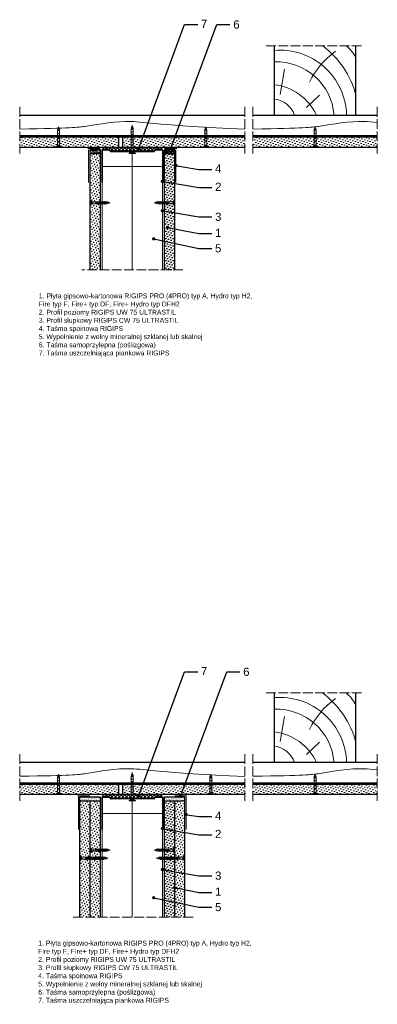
# Model space of a CAD drawing. Header units: millimetres. Extents: x 43 to 2622, y 692 to 1898.
# Tile 2 of 3: x 1178 to 1617, y 692 to 1898. Entities that reach past the tile are written whole.
import ezdxf
from ezdxf import colors
from ezdxf.entities.mleader import LeaderData, LeaderLine
from ezdxf.math import Vec2, Vec3

# ---------------------------------------------------------------- set-up
doc = ezdxf.new("R2010")
doc.units = ezdxf.units.MM
doc.linetypes.add('ACAD_ISO02W100', pattern=[15, 12, -3])
for name, color, linetype, lineweight in [('_ISOVER WELNA', 7, 'BATTING', 9), ('_RIGIPS AKCESORIA', 7, 'Continuous', 18), ('_RIGIPS G-K', 7, 'Continuous', 25), ('_RIGIPS PROFIL', 7, 'Continuous', 18), ('KRESKOWANIE', 7, 'Continuous', 9), ('OPISY', 7, 'Continuous', 9), ('PRZERYWANA', 7, 'ACAD_ISO02W100', 9)]:
    doc.layers.add(name, color=color, linetype=linetype, lineweight=lineweight)
doc.styles.get("Standard").update_dxf_attribs({"font": 'arial.ttf'})
doc.linetypes.add('BATTING', pattern='A,0.00254,-2.54,[134,ltypeshp.shx,S=2.54,R=0,X=-2.54,Y=0],-5.08,[134,ltypeshp.shx,S=2.54,R=180,X=2.54,Y=0],-2.54', length=10.16254)
pattern_1 = [(225, (972.6176, -2e-13), (1.122532, -3.367596), [0, -3.175])]
pattern_2 = [(225, (972.6176, -792.838), (1.122532, -3.367596), [0, -3.175])]
pattern_3 = [(225, (-1285.0107, -59.986), (1.122532, -3.367596), [0, -3.175])]
pattern_4 = [(225, (-1288.0107, -59.986), (1.122532, -3.367596), [0, -3.175])]

# ---------------------------------------------------------------- blocks, each defined once
blk = doc.blocks.new('drew kres')
at = {"layer": 'KRESKOWANIE'}
for p, q in [((2017.1, 418.9), (2001.3, 403.8)), ((2049.6, 403), (2044.3, 372.2))]:
    blk.add_line(p, q, dxfattribs=at)
for centre, radius, start, end in [((2049.6, 430.4), 81.6, 181.4719, 274.904), ((2053.9, 433.9), 70.7, 184.4672, 272.1435), ((2064, 455.7), 65, 204.8961, 263.4825), ((2059.8, 437.9), 29.4, 198.9536, 263.6559), ((2063.5, 432), 110.5, 194.5935, 233.3849), ((1921.6, 433), 102.3, 306.0245, 333.8719), ((1998.3, 380.1), 47.2, 207.8359, 231.0916)]:
    blk.add_arc(centre, radius, start, end, dxfattribs=at)
blk = doc.blocks.new('TD 25')
at = {"layer": '_RIGIPS AKCESORIA'}
for p, q in [((18.4, 90.9), (18.4, 98.9)), ((18.4, 98.9), (18.8, 98.9)), ((18.8, 98.9), (18.8, 96.5)), ((28.5, 96.2), (28.8, 96.7)), ((28.8, 96.7), (29.9, 93.7)), ((31.6, 96.2), (31.9, 96.7)), ((31.9, 96.7), (33, 93.7)), ((34.8, 96.2), (35.1, 96.7)), ((35.1, 96.7), (36.3, 93.7)), ((38.1, 96.2), (38.4, 96.7)), ((38.4, 96.7), (39.5, 93.7)), ((18.8, 96.5), (18.4, 96.5)), ((18.4, 95.2), (20.1, 95.2)), ((18.4, 94.5), (20.1, 94.5)), ((18.8, 93.3), (18.4, 93.3)), ((18.4, 90.9), (18.8, 90.9)), ((18.8, 90.9), (18.8, 93.3)), ((20.1, 95.2), (20.1, 95.9)), ((20.1, 94.5), (20.1, 93.9)), ((21.4, 96.2), (28.5, 96.2)), ((25.9, 93.7), (21.9, 93.7)), ((25.5, 96.2), (25.5, 94.9)), ((26.4, 93.7), (25.5, 96.2)), ((25.5, 94.9), (26, 93.2)), ((26, 93.2), (26.4, 93.7)), ((29.4, 93.7), (26.4, 93.7)), ((29.6, 93.2), (28.5, 96.2)), ((29, 96.2), (31.6, 96.2)), ((29.9, 93.7), (29.6, 93.2)), ((32.5, 93.7), (29.9, 93.7)), ((32.7, 93.2), (31.6, 96.2)), ((32.1, 96.2), (34.8, 96.2)), ((33, 93.7), (32.7, 93.2)), ((35.7, 93.7), (33, 93.7)), ((35.9, 93.2), (34.8, 96.2)), ((35.3, 96.2), (38.1, 96.2)), ((36.3, 93.7), (35.9, 93.2)), ((39, 93.7), (36.3, 93.7)), ((39.2, 93.2), (38.1, 96.2)), ((38.6, 96.2), (39.1, 96.2)), ((39.1, 96.2), (40.7, 95.7)), ((39.5, 93.7), (39.2, 93.2)), ((39.5, 93.7), (40.2, 93.8)), ((40.2, 93.5), (40.1, 95)), ((40.1, 95), (40.5, 94.1)), ((40.5, 94.1), (40.2, 93.5)), ((41.1, 94.1), (40.5, 94.1)), ((40.7, 95.7), (40.9, 96.1)), ((41.1, 94.1), (40.7, 95.7)), ((40.9, 96.1), (41.4, 94.4)), ((41.1, 95.6), (43.4, 94.9)), ((41.4, 94.4), (41.1, 94.1)), ((43.4, 94.9), (41.4, 94.4))]:
    blk.add_line(p, q, dxfattribs=at)
for centre, major_axis, ratio, start_param, end_param in [((21.5, 99.4), (0.17, 3.2), 0.826134, 1.773653, 3.180586), ((18.3, 92.6), (0, 3.93), 0.848176, -0.720942, -0.151112), ((21.7, 90.1), (0.28, 3.57), 0.832181, 0.035984, 1.430787), ((15.7, 107.6), (0, 14.8), 0.848176, 3.399396, 3.475072), ((19, 96.3), (0, 2.81), 0.848176, 3.475072, 3.862535), ((20, 94.9), (0, 0.895), 0.848176, -1.552777, -0.720942), ((20, 94.9), (0, 0.895), 0.848176, 3.862535, 4.730408)]:
    blk.add_ellipse(centre, major_axis=major_axis, ratio=ratio, start_param=start_param, end_param=end_param, dxfattribs=at)
blk = doc.blocks.new('UW 75 ULTRASTIL')
h = blk.add_hatch()
h.set_pattern_fill('ANSI31', color=256, scale=0.5, style=0)
h.paths.add_polyline_path([(-11.9, 0.6), (-11.6, 1.2, -0.286951), (-10.7, 1.8), (10.2, 1.8), (41.3, 1.8, -0.286951), (42.2, 1.2), (42.5, 0.6, 0.286951), (43.4, 0), (52, 0, 0.414214), (52.8, 0.8), (52.8, 40), (52.2, 40), (52.2, 0.8, -0.414214), (52, 0.5), (43.8, 0.5, -0.286951), (42.9, 1.1), (42.5, 1.8, 0.286951), (41.6, 2.3), (-11, 2.3, 0.286951), (-11.9, 1.8), (-12.3, 1.1, -0.286951), (-13.2, 0.5), (-21.4, 0.5, -0.414214), (-21.6, 0.8), (-21.6, 40), (-22.2, 40), (-22.2, 0.8, 0.414214), (-21.4, 0), (-12.8, 0, 0.286951)])
for p, q in [((-22.2, 0.8), (-22.2, 40)), ((-22.2, 40), (-21.6, 40)), ((-21.6, 0.8), (-21.6, 40)), ((52.2, 0.8), (52.2, 40)), ((52.8, 40), (52.2, 40)), ((52.8, 0.8), (52.8, 40)), ((-21.4, 0.5), (-13.2, 0.5)), ((-21.4, 0), (-12.8, 0)), ((-12.3, 1.1), (-11.9, 1.8)), ((-11.9, 0.6), (-11.6, 1.2)), ((-11, 2.3), (41.6, 2.3)), ((-10.7, 1.8), (41.3, 1.8)), ((42.5, 0.6), (42.2, 1.2)), ((42.9, 1.1), (42.5, 1.8)), ((43.4, 0), (52, 0)), ((43.8, 0.5), (52, 0.5))]:
    blk.add_line(p, q)
for centre, radius, start, end in [((-21.4, 0.8), 0.8, 180, 270), ((-21.4, 0.8), 0.25, 180, 270), ((-13.2, 1.6), 1, 270, 334.0435), ((-12.8, 1), 1, 270, 334.0435), ((-11, 1.3), 1, 90, 154.0435), ((-10.7, 0.8), 1, 90, 154.0435), ((41.3, 0.8), 1, 25.9565, 90), ((41.6, 1.3), 1, 25.9565, 90), ((43.4, 1), 1, 205.9565, 270), ((43.8, 1.6), 1, 205.9565, 270), ((52, 0.8), 0.8, 270, 0), ((52, 0.8), 0.25, 270, 0)]:
    blk.add_arc(centre, radius, start, end)
blk = doc.blocks.new('TN 25')
at = {"layer": '_RIGIPS AKCESORIA'}
for p, q in [((0, -0.8), (0, 7.2)), ((0, 7.2), (0.5, 7.2)), ((0.5, 4.8), (0, 4.8)), ((0, 3.5), (1.8, 3.5)), ((0, 2.8), (1.8, 2.8)), ((0.5, 1.6), (0, 1.6)), ((0.5, 7.2), (0.5, 4.8)), ((0.5, -0.8), (0.5, 1.6)), ((1.8, 3.5), (1.8, 4.2)), ((1.8, 2.8), (1.8, 2.2)), ((3, 4.5), (8.5, 4.5)), ((7.5, 2), (3.5, 2)), ((7.1, 4.5), (7.1, 3.2)), ((8, 2), (7.1, 4.5)), ((7.1, 3.2), (7.6, 1.5)), ((7.6, 1.5), (8, 2)), ((9.4, 2), (8, 2)), ((8.5, 4.5), (8.8, 5)), ((9.6, 1.5), (8.5, 4.5)), ((8.8, 5), (9.9, 2)), ((9, 4.5), (10.1, 4.5)), ((9.9, 2), (9.6, 1.5)), ((11, 2), (9.9, 2)), ((10.1, 4.5), (10.4, 5)), ((11.2, 1.5), (10.1, 4.5)), ((10.4, 5), (11.6, 2)), ((10.6, 4.5), (11.7, 4.5)), ((11.6, 2), (11.2, 1.5)), ((12.6, 2), (11.6, 2)), ((11.7, 4.5), (12, 5)), ((12.8, 1.5), (11.7, 4.5)), ((12, 5), (13.1, 2)), ((12.2, 4.5), (13.2, 4.5)), ((13.1, 2), (12.8, 1.5)), ((14.1, 2), (13.1, 2)), ((13.2, 4.5), (13.5, 5)), ((14.3, 1.5), (13.2, 4.5)), ((13.5, 5), (14.7, 2)), ((13.7, 4.5), (14.8, 4.5)), ((14.7, 2), (14.3, 1.5)), ((15.7, 2), (14.7, 2)), ((14.8, 4.5), (15.1, 5)), ((15.9, 1.5), (14.8, 4.5)), ((15.1, 5), (16.3, 2)), ((15.3, 4.5), (16.4, 4.5)), ((16.3, 2), (15.9, 1.5)), ((17.4, 2), (16.3, 2)), ((16.4, 4.5), (16.7, 5)), ((17.6, 1.5), (16.4, 4.5)), ((16.7, 5), (17.9, 2)), ((16.9, 4.5), (18, 4.5)), ((17.9, 2), (17.6, 1.5)), ((18.9, 2), (17.9, 2)), ((18, 4.5), (18.3, 5)), ((19.1, 1.5), (18, 4.5)), ((18.3, 5), (19.5, 2)), ((18.5, 4.5), (19.7, 4.5)), ((19.5, 2), (19.1, 1.5)), ((19.5, 2), (20.6, 2)), ((19.7, 4.5), (20, 5)), ((20.8, 1.5), (19.7, 4.5)), ((20, 5), (21.1, 2)), ((20.2, 4.5), (20.7, 4.5)), ((20.7, 4.5), (22.3, 4)), ((21.1, 2), (20.8, 1.5)), ((21.1, 2), (21.8, 2.1)), ((21.8, 1.8), (21.7, 3.3)), ((21.7, 3.3), (22.1, 2.4)), ((22.1, 2.4), (21.8, 1.8)), ((22.7, 2.4), (22.1, 2.4)), ((22.3, 4), (22.6, 4.4)), ((22.7, 2.4), (22.3, 4)), ((22.6, 4.4), (23, 2.7)), ((22.7, 3.8), (25, 3.2)), ((23, 2.7), (22.7, 2.4)), ((25, 3.2), (23, 2.7)), ((0, -0.8), (0.5, -0.8))]:
    blk.add_line(p, q, dxfattribs=at)
for centre, major_axis, ratio, start_param, end_param in [((3.1, 7.7), (0.17, 3.2), 0.826134, 1.773653, 3.180586), ((0, 0.9), (0, 3.93), 0.848176, -0.720942, -0.151112), ((3.4, -1.6), (0.28, 3.57), 0.832181, 0.035984, 1.430787), ((-2.7, 15.9), (0, 14.8), 0.848176, 3.399396, 3.475072), ((0.6, 4.6), (0, 2.81), 0.848176, 3.475072, 3.862535), ((1.7, 3.2), (0, 0.895), 0.848176, -1.552777, -0.720942), ((1.7, 3.2), (0, 0.895), 0.848176, 3.862535, 4.730408)]:
    blk.add_ellipse(centre, major_axis=major_axis, ratio=ratio, start_param=start_param, end_param=end_param, dxfattribs=at)
blk = doc.blocks.new('TN 35')
at = {"layer": '_RIGIPS AKCESORIA'}
for p, q in [((0, -0.8), (0, 7.2)), ((0, 7.2), (0.5, 7.2)), ((0.5, 4.8), (0, 4.8)), ((0, 3.5), (1.8, 3.5)), ((0, 2.8), (1.8, 2.8)), ((0.5, 1.6), (0, 1.6)), ((0.5, 7.2), (0.5, 4.8)), ((0.5, -0.8), (0.5, 1.6)), ((1.8, 3.5), (1.8, 4.2)), ((1.8, 2.8), (1.8, 2.2)), ((3, 4.5), (8.5, 4.5)), ((7.5, 2), (3.5, 2)), ((7.1, 4.5), (7.1, 3.2)), ((8, 2), (7.1, 4.5)), ((7.1, 3.2), (7.6, 1.5)), ((7.6, 1.5), (8, 2)), ((9.4, 2), (8, 2)), ((8.5, 4.5), (8.8, 5)), ((9.6, 1.5), (8.5, 4.5)), ((8.8, 5), (9.9, 2)), ((9, 4.5), (10.1, 4.5)), ((9.9, 2), (9.6, 1.5)), ((11, 2), (9.9, 2)), ((10.1, 4.5), (10.4, 5)), ((11.2, 1.5), (10.1, 4.5)), ((10.4, 5), (11.6, 2)), ((10.6, 4.5), (11.7, 4.5)), ((11.6, 2), (11.2, 1.5)), ((12.6, 2), (11.6, 2)), ((11.7, 4.5), (12, 5)), ((12.8, 1.5), (11.7, 4.5)), ((12, 5), (13.1, 2)), ((12.2, 4.5), (13.2, 4.5)), ((13.1, 2), (12.8, 1.5)), ((14.1, 2), (13.1, 2)), ((13.2, 4.5), (13.5, 5)), ((14.3, 1.5), (13.2, 4.5)), ((13.5, 5), (14.7, 2)), ((13.7, 4.5), (14.8, 4.5)), ((14.7, 2), (14.3, 1.5)), ((15.7, 2), (14.7, 2)), ((14.8, 4.5), (15.1, 5)), ((15.9, 1.5), (14.8, 4.5)), ((15.1, 5), (16.3, 2)), ((15.3, 4.5), (16.4, 4.5)), ((16.3, 2), (15.9, 1.5)), ((17.4, 2), (16.3, 2)), ((16.4, 4.5), (16.7, 5)), ((17.6, 1.5), (16.4, 4.5)), ((16.7, 5), (17.9, 2)), ((16.9, 4.5), (18, 4.5)), ((17.9, 2), (17.6, 1.5)), ((18.9, 2), (17.8, 2)), ((18, 4.5), (18.3, 5)), ((19.1, 1.5), (18, 4.5)), ((18.3, 5), (19.5, 2)), ((18.5, 4.5), (19.6, 4.5)), ((19.5, 2), (19.1, 1.5)), ((20.5, 2), (19.4, 2)), ((19.6, 4.5), (19.9, 5)), ((20.7, 1.5), (19.6, 4.5)), ((19.9, 5), (21, 2)), ((20.1, 4.5), (21.1, 4.5)), ((21, 2), (20.7, 1.5)), ((22.1, 2), (21, 2)), ((21.1, 4.5), (21.5, 5)), ((22.3, 1.5), (21.1, 4.5)), ((21.5, 5), (22.6, 2)), ((21.7, 4.5), (22.7, 4.5)), ((22.6, 2), (22.3, 1.5)), ((23.7, 2), (22.6, 2)), ((22.7, 4.5), (23, 5)), ((23.9, 1.5), (22.7, 4.5)), ((23, 5), (24.2, 2)), ((23.2, 4.5), (24.3, 4.5)), ((24.2, 2), (23.9, 1.5)), ((25.2, 2), (24.1, 2)), ((24.3, 4.5), (24.6, 5)), ((25.4, 1.5), (24.3, 4.5)), ((24.6, 5), (25.8, 2)), ((24.8, 4.5), (25.9, 4.5)), ((25.8, 2), (25.4, 1.5)), ((26.8, 2), (25.7, 2)), ((25.9, 4.5), (26.2, 5)), ((27, 1.5), (25.9, 4.5)), ((26.2, 5), (27.3, 2)), ((26.4, 4.5), (27.4, 4.5)), ((27.3, 2), (27, 1.5)), ((28.4, 2), (27.3, 2)), ((27.4, 4.5), (27.8, 5)), ((28.6, 1.5), (27.4, 4.5)), ((27.8, 5), (28.9, 2)), ((28, 4.5), (29.1, 4.5)), ((28.9, 2), (28.6, 1.5)), ((28.9, 2), (30.1, 2)), ((29.1, 4.5), (29.4, 5)), ((30.3, 1.5), (29.1, 4.5)), ((29.4, 5), (30.6, 2)), ((29.7, 4.5), (30.1, 4.5)), ((30.1, 4.5), (31.7, 4)), ((30.6, 2), (30.3, 1.5)), ((30.6, 2), (31.3, 2.1)), ((31.3, 1.8), (31.1, 3.3)), ((31.1, 3.3), (31.6, 2.4)), ((31.6, 2.4), (31.3, 1.8)), ((32.1, 2.4), (31.6, 2.4)), ((31.7, 4), (32, 4.4)), ((32.1, 2.4), (31.7, 4)), ((32, 4.4), (32.5, 2.7)), ((32.5, 2.7), (32.1, 2.4)), ((32.2, 3.8), (35, 3.2)), ((35, 3.2), (32.5, 2.7)), ((0, -0.8), (0.5, -0.8))]:
    blk.add_line(p, q, dxfattribs=at)
for centre, major_axis, ratio, start_param, end_param in [((3.1, 7.7), (0.17, 3.2), 0.826134, 1.773653, 3.180586), ((0, 0.9), (0, 3.93), 0.848176, -0.720942, -0.151112), ((3.4, -1.6), (0.28, 3.57), 0.832181, 0.035984, 1.430787), ((-2.7, 15.9), (0, 14.8), 0.848176, 3.399396, 3.475072), ((0.6, 4.6), (0, 2.81), 0.848176, 3.475072, 3.862535), ((1.7, 3.2), (0, 0.895), 0.848176, -1.552777, -0.720942), ((1.7, 3.2), (0, 0.895), 0.848176, 3.862535, 4.730408)]:
    blk.add_ellipse(centre, major_axis=major_axis, ratio=ratio, start_param=start_param, end_param=end_param, dxfattribs=at)
blk = doc.blocks.new('TD 35')
at = {"layer": '_RIGIPS AKCESORIA'}
for p, q in [((18.4, 79.9), (18.4, 87.9)), ((18.4, 87.9), (18.8, 87.9)), ((18.8, 85.6), (18.4, 85.6)), ((18.8, 87.9), (18.8, 85.6)), ((20.1, 84.3), (20.1, 85)), ((21.4, 85.2), (28.5, 85.2)), ((25.5, 85.2), (25.5, 84)), ((26.4, 82.8), (25.5, 85.2)), ((28.5, 85.2), (28.8, 85.8)), ((29.6, 82.3), (28.5, 85.2)), ((28.8, 85.8), (29.9, 82.8)), ((29, 85.2), (31.6, 85.2)), ((31.6, 85.2), (31.9, 85.8)), ((32.7, 82.3), (31.6, 85.2)), ((31.9, 85.8), (33, 82.8)), ((32.1, 85.2), (34.8, 85.2)), ((34.8, 85.2), (35.1, 85.8)), ((35.9, 82.3), (34.8, 85.2)), ((35.1, 85.8), (36.3, 82.8)), ((35.3, 85.2), (37.9, 85.2)), ((37.9, 85.2), (38.3, 85.8)), ((39.1, 82.3), (37.9, 85.2)), ((38.3, 85.8), (39.4, 82.8)), ((38.5, 85.2), (41.1, 85.2)), ((41.1, 85.2), (41.4, 85.8)), ((42.2, 82.3), (41.1, 85.2)), ((41.4, 85.8), (42.6, 82.8)), ((41.6, 85.2), (44.2, 85.2)), ((44.2, 85.2), (44.6, 85.8)), ((45.4, 82.3), (44.2, 85.2)), ((44.6, 85.8), (45.7, 82.8)), ((44.8, 85.2), (47.5, 85.2)), ((47.5, 85.2), (47.8, 85.8)), ((48.6, 82.3), (47.5, 85.2)), ((47.8, 85.8), (49, 82.8)), ((48, 85.2), (48.5, 85.2)), ((48.5, 85.2), (50.1, 84.8)), ((50.1, 84.8), (50.4, 85.1)), ((50.5, 83.1), (50.1, 84.8)), ((50.4, 85.1), (50.9, 83.5)), ((50.5, 84.6), (53.4, 84)), ((18.4, 84.3), (20.1, 84.3)), ((18.4, 83.6), (20.1, 83.6)), ((18.8, 82.4), (18.4, 82.4)), ((18.4, 79.9), (18.8, 79.9)), ((18.8, 79.9), (18.8, 82.4)), ((20.1, 83.6), (20.1, 82.9)), ((25.9, 82.8), (21.9, 82.8)), ((25.5, 84), (26, 82.3)), ((26, 82.3), (26.4, 82.8)), ((29.4, 82.8), (26.4, 82.8)), ((29.9, 82.8), (29.6, 82.3)), ((32.5, 82.8), (29.9, 82.8)), ((33, 82.8), (32.7, 82.3)), ((35.7, 82.8), (33, 82.8)), ((36.3, 82.8), (35.9, 82.3)), ((38.9, 82.8), (36.3, 82.8)), ((39.4, 82.8), (39.1, 82.3)), ((42, 82.8), (39.4, 82.8)), ((42.6, 82.8), (42.2, 82.3)), ((45.2, 82.8), (42.6, 82.8)), ((45.7, 82.8), (45.4, 82.3)), ((48.5, 82.8), (45.7, 82.8)), ((49, 82.8), (48.6, 82.3)), ((49, 82.8), (49.6, 82.9)), ((49.7, 82.6), (49.5, 84.1)), ((49.5, 84.1), (50, 83.2)), ((50, 83.2), (49.7, 82.6)), ((50.5, 83.1), (50, 83.2)), ((50.9, 83.5), (50.5, 83.1)), ((53.4, 84), (50.9, 83.5))]:
    blk.add_line(p, q, dxfattribs=at)
for centre, major_axis, ratio, start_param, end_param in [((21.5, 88.4), (0.17, 3.2), 0.826134, 1.773653, 3.180586), ((18.3, 81.7), (0, 3.93), 0.848176, -0.720942, -0.151112), ((20, 83.9), (0, 0.895), 0.848176, -1.552777, -0.720942), ((21.7, 79.2), (0.28, 3.57), 0.832181, 0.035984, 1.430787), ((15.7, 96.7), (0, 14.8), 0.848176, 3.399396, 3.475072), ((19, 85.4), (0, 2.81), 0.848176, 3.475072, 3.862535), ((20, 83.9), (0, 0.895), 0.848176, 3.862535, 4.730408)]:
    blk.add_ellipse(centre, major_axis=major_axis, ratio=ratio, start_param=start_param, end_param=end_param, dxfattribs=at)
blk = doc.blocks.new('_Dot')
at = {"color": 0, "linetype": 'ByBlock', "lineweight": -2}
blk.add_line((-0.5, 0), (-1, 0), dxfattribs=at)
at = {"color": 0, "linetype": 'ByBlock', "const_width": 0.5}
blk.add_lwpolyline([(-0.25, 0, 1), (0.25, 0, 1)], format="xyb", close=True, dxfattribs=at)

msp = doc.modelspace()

# ---------------------------------------------------------------- hatches: boundary and pattern name
at = {"layer": '_RIGIPS G-K'}
h = msp.add_hatch(dxfattribs=at)
h.set_pattern_fill('AR-SAND', color=256, scale=0.05, angle=180, style=0)
h.set_pattern_definition([(217.5, (2927.039, 3173.0484), (0.0800016, -2.4470662), [0, -1.9304, 0, -2.159, 0, -2.06375]), (187.5, (2927.039, 3173.0484), (-2.2476164, -3.5841255), [0, -1.0414, 0, -1.7399, 0, -0.66675]), (147.5, (2928.6012, 3173.0484), (-3.9549619, -0.007186), [0, -0.635, 0, -2.286, 0, -2.9845]), (137.5, (2928.6012, 3173.0484), (-3.817782, -1.1146466), [0, -0.3175, 0, -1.4986, 0, -1.7145])])
h.paths.add_polyline_path([(1264.3, 1733.9), (1276.8, 1733.9), (1276.8, 1738.9), (1264.3, 1738.9)])
h = msp.add_hatch(dxfattribs=at)
h.set_pattern_fill('AR-SAND', color=256, scale=0.05, angle=180, style=0)
h.set_pattern_definition([(217.5, (2955.039, 3173.0484), (0.0800016, -2.4470662), [0, -1.9304, 0, -2.159, 0, -2.06375]), (187.5, (2955.039, 3173.0484), (-2.2476164, -3.5841255), [0, -1.0414, 0, -1.7399, 0, -0.66675]), (147.5, (2956.6012, 3173.0484), (-3.9549619, -0.007186), [0, -0.635, 0, -2.286, 0, -2.9845]), (137.5, (2956.6012, 3173.0484), (-3.817782, -1.1146466), [0, -0.3175, 0, -1.4986, 0, -1.7145])])
h.paths.add_polyline_path([(1355.8, 1733.9), (1368.3, 1733.9), (1368.3, 1738.9), (1355.8, 1738.9)])
h = msp.add_hatch(dxfattribs=at)
h.set_pattern_fill('DOTS', color=256, scale=2, angle=225, style=0)
h.set_pattern_definition([(225, (-1288.0107, 424.791), (1.122532, -3.367596), [0, -3.175])])
h.paths.add_polyline_path([(1264.3, 1591.9), (1276.8, 1591.9), (1276.8, 1733.9), (1264.3, 1733.9)])
h = msp.add_hatch(dxfattribs=at)
h.set_pattern_fill('DOTS', color=256, scale=2, angle=225, style=0)
h.set_pattern_definition([(225, (-1285.0107, 424.791), (1.122532, -3.367596), [0, -3.175])])
h.paths.add_polyline_path([(1355.8, 1591.9), (1368.3, 1591.9), (1368.3, 1733.9), (1355.8, 1733.9)])
h = msp.add_hatch(dxfattribs=at)
h.set_pattern_fill('AR-SAND', color=256, scale=0.05, angle=180, style=0)
h.set_pattern_definition([(217.5, (3265.539, 2072.1496), (0.0800016, -2.4470662), [0, -1.9304, 0, -2.159, 0, -2.06375]), (187.5, (3265.539, 2072.1496), (-2.2476164, -3.5841255), [0, -1.0414, 0, -1.7399, 0, -0.66675]), (147.5, (3267.1012, 2072.1496), (-3.9549619, -0.007186), [0, -0.635, 0, -2.286, 0, -2.9845]), (137.5, (3267.1012, 2072.1496), (-3.8177823, -1.1146466), [0, -0.3175, 0, -1.4986, 0, -1.7145])])
h.paths.add_polyline_path([(1251.8, 941.1), (1276.8, 941.1), (1276.8, 946.1), (1251.8, 946.1)])
h = msp.add_hatch(dxfattribs=at)
h.set_pattern_fill('DOTS', color=256, scale=2, angle=225, style=0)
h.set_pattern_definition(pattern_4)
h.paths.add_polyline_path([(1251.8, 799.1), (1264.3, 799.1), (1264.3, 941.1), (1251.8, 941.1)])
h = msp.add_hatch(dxfattribs=at)
h.set_pattern_fill('DOTS', color=256, scale=2, angle=225, style=0)
h.set_pattern_definition(pattern_4)
h.paths.add_polyline_path([(1264.3, 799.1), (1276.8, 799.1), (1276.8, 941.1), (1264.3, 941.1)])
h = msp.add_hatch(dxfattribs=at)
h.set_pattern_fill('AR-SAND', color=256, scale=0.05, angle=180, style=0)
h.set_pattern_definition([(217.5, (3268.539, 2072.1496), (0.0800016, -2.4470662), [0, -1.9304, 0, -2.159, 0, -2.06375]), (187.5, (3268.539, 2072.1496), (-2.2476164, -3.5841255), [0, -1.0414, 0, -1.7399, 0, -0.66675]), (147.5, (3270.1012, 2072.1496), (-3.9549619, -0.007186), [0, -0.635, 0, -2.286, 0, -2.9845]), (137.5, (3270.1012, 2072.1496), (-3.8177823, -1.1146466), [0, -0.3175, 0, -1.4986, 0, -1.7145])])
h.paths.add_polyline_path([(1355.8, 941.1), (1380.8, 941.1), (1380.8, 946.1), (1355.8, 946.1)])
h = msp.add_hatch(dxfattribs=at)
h.set_pattern_fill('DOTS', color=256, scale=2, angle=225, style=0)
h.set_pattern_definition(pattern_3)
h.paths.add_polyline_path([(1355.8, 799.1), (1368.3, 799.1), (1368.3, 941.1), (1355.8, 941.1)])
h = msp.add_hatch(dxfattribs=at)
h.set_pattern_fill('DOTS', color=256, scale=2, angle=225, style=0)
h.set_pattern_definition(pattern_3)
h.paths.add_polyline_path([(1368.3, 799.1), (1380.8, 799.1), (1380.8, 941.1), (1368.3, 941.1)])
at = {"layer": 'KRESKOWANIE'}
h = msp.add_hatch(dxfattribs=at)
h.set_pattern_fill('DOTS', color=256, scale=2, angle=225, style=0)
h.set_pattern_definition(pattern_1)
h.paths.add_polyline_path([(1299.4, 1741.9), (1299.4, 1754.4), (1178.3, 1754.4), (1178.3, 1741.9)])
h.paths.add_polyline_path([(1304.4, 1754.4), (1304.4, 1741.9), (1454.3, 1741.9), (1454.3, 1754.4)])
h = msp.add_hatch(dxfattribs=at)
h.set_pattern_fill('DOTS', color=256, scale=2, angle=225, style=0)
h.set_pattern_definition(pattern_1)
h.paths.add_polyline_path([(1616.7, 1754.4), (1464.3, 1754.4), (1464.3, 1741.9), (1616.7, 1741.9)])
h = msp.add_hatch(dxfattribs=at)
h.set_pattern_fill('ANSI37', color=256, angle=270, style=0)
h.set_pattern_definition([(315, (3267.039, 3176.0484), (2.245064, 2.245064), []), (45, (3267.039, 3176.0484), (-2.245064, 2.245064), [])])
h.paths.add_polyline_path([(1280.2, 1738.9), (1288.1, 1738.9, -0.286951), (1289, 1738.4), (1289.4, 1737.7, 0.286951), (1290.3, 1737.1), (1342.3, 1737.1, 0.286951), (1343.2, 1737.7), (1343.5, 1738.4, -0.286951), (1344.4, 1738.9), (1352.4, 1738.9), (1352.4, 1741.9), (1280.2, 1741.9)])
h = msp.add_hatch(dxfattribs=at)
h.set_pattern_fill('DOTS', color=256, scale=2, angle=225, style=0)
h.set_pattern_definition(pattern_2)
h.paths.add_polyline_path([(1304.4, 961.6), (1304.4, 949.1), (1454.3, 949.1), (1454.3, 961.6)])
h.paths.add_polyline_path([(1299.4, 949.1), (1299.4, 961.6), (1178.3, 961.6), (1178.3, 949.1)])
h = msp.add_hatch(dxfattribs=at)
h.set_pattern_fill('DOTS', color=256, scale=2, angle=225, style=0)
h.set_pattern_definition(pattern_2)
h.paths.add_polyline_path([(1616.7, 961.6), (1464.3, 961.6), (1464.3, 949.1), (1616.7, 949.1)])
h = msp.add_hatch(dxfattribs=at)
h.set_pattern_fill('ANSI37', color=256, angle=270, style=0)
h.set_pattern_definition([(315, (3267.039, 2383.2106), (2.245064, 2.245064), []), (45, (3267.039, 2383.2106), (-2.245064, 2.245064), [])])
h.paths.add_polyline_path([(1280.2, 946.1), (1288.1, 946.1, -0.286951), (1289, 945.5), (1289.4, 944.8, 0.286951), (1290.3, 944.3), (1342.3, 944.3, 0.286951), (1343.2, 944.8), (1343.5, 945.5, -0.286951), (1344.4, 946.1), (1352.4, 946.1), (1352.4, 949.1), (1280.2, 949.1)])

# ---------------------------------------------------------------- linework, layer by layer
for p, q in [((1490.5, 1781.4), (1490.5, 1866.4)), ((1590.5, 1781.4), (1590.5, 1866.4)), ((1178.3, 1781.4), (1454.3, 1781.4)), ((1464.3, 1781.4), (1616.7, 1781.4)), ((1178.3, 1756.4), (1454.3, 1756.4)), ((1464.3, 1756.4), (1616.7, 1756.4)), ((1490.5, 988.6), (1490.5, 1073.6)), ((1590.5, 988.6), (1590.5, 1073.6)), ((1178.3, 988.6), (1454.3, 988.6)), ((1464.3, 988.6), (1616.7, 988.6)), ((1178.3, 963.6), (1454.3, 963.6)), ((1464.3, 963.6), (1616.7, 963.6))]:
    msp.add_line(p, q)
at = {"layer": '_ISOVER WELNA', "ltscale": 3.6}
for p, q in [((1316.3, 1591.9), (1316.3, 1736.6)), ((1316.3, 799.1), (1316.3, 943.7))]:
    msp.add_line(p, q, dxfattribs=at)
at = {"layer": '_RIGIPS AKCESORIA'}
for p, q in [((1276.8, 1740.4), (1261.8, 1740.4)), ((1262.8, 1738.9), (1262.8, 1698.9)), ((1355.8, 1740.4), (1370.8, 1740.4)), ((1369.8, 1738.9), (1369.8, 1698.9)), ((1264.3, 947.6), (1249.3, 947.6)), ((1250.3, 946.1), (1250.3, 906.1)), ((1368.3, 947.6), (1383.3, 947.6)), ((1382.3, 946.1), (1382.3, 906.1))]:
    msp.add_line(p, q, dxfattribs=at)
at = {"layer": '_RIGIPS G-K'}
for p, q in [((1454.3, 1754.4), (1178.3, 1754.4)), ((1299.4, 1754.4), (1299.4, 1741.9)), ((1304.4, 1754.4), (1304.4, 1741.9)), ((1616.7, 1754.4), (1464.3, 1754.4)), ((1454.3, 1741.9), (1178.3, 1741.9)), ((1264.3, 1738.9), (1264.3, 1591.9)), ((1276.8, 1738.9), (1264.3, 1738.9)), ((1276.8, 1738.9), (1276.8, 1591.9)), ((1355.8, 1591.9), (1355.8, 1738.9)), ((1368.3, 1738.9), (1355.8, 1738.9)), ((1368.3, 1591.9), (1368.3, 1738.9)), ((1616.7, 1741.9), (1464.3, 1741.9)), ((1276.8, 1733.9), (1264.3, 1733.9)), ((1368.3, 1733.9), (1355.8, 1733.9)), ((1454.3, 961.6), (1178.3, 961.6)), ((1299.4, 961.6), (1299.4, 949.1)), ((1304.4, 961.6), (1304.4, 949.1)), ((1616.7, 961.6), (1464.3, 961.6)), ((1454.3, 949.1), (1178.3, 949.1)), ((1251.8, 946.1), (1251.8, 799.1)), ((1251.8, 946.1), (1276.8, 946.1)), ((1276.8, 941.1), (1251.8, 941.1)), ((1264.3, 941.1), (1264.3, 799.1)), ((1276.8, 946.1), (1276.8, 799.1)), ((1355.8, 799.1), (1355.8, 946.1)), ((1355.8, 946.1), (1380.8, 946.1)), ((1380.8, 941.1), (1355.8, 941.1)), ((1368.3, 799.1), (1368.3, 941.1)), ((1380.8, 799.1), (1380.8, 946.1)), ((1616.7, 949.1), (1464.3, 949.1))]:
    msp.add_line(p, q, dxfattribs=at)
at = {"layer": '_RIGIPS PROFIL', "lineweight": 9}
for p, q in [((1279.4, 1718.5), (1353.2, 1718.5)), ((1279.4, 1591.9), (1279.4, 1718.5)), ((1353.2, 1591.9), (1353.2, 1718.5)), ((1279.4, 925.7), (1353.2, 925.7)), ((1279.4, 799.1), (1279.4, 925.7)), ((1353.2, 799.1), (1353.2, 925.7))]:
    msp.add_line(p, q, dxfattribs=at)
at = {"layer": 'KRESKOWANIE'}
for p, q in [((1280.2, 1738.9), (1280.2, 1741.9)), ((1352.4, 1738.9), (1352.4, 1741.9)), ((1280.2, 946.1), (1280.2, 949.1)), ((1352.4, 946.1), (1352.4, 949.1))]:
    msp.add_line(p, q, dxfattribs=at)
for points, knots in [([(1454.3, 1764.1), (1349.2, 1768.8), (1313.5, 1777.6), (1268.9, 1768.8), (1242.1, 1765.3), (1178.3, 1764.3)], [6.686545, 6.686545, 6.686545, 6.686545, 59.146745, 116.016123, 140.325128, 140.325128, 140.325128, 140.325128]), ([(1616.7, 1772.3), (1610.2, 1773), (1586.8, 1775.1), (1554.9, 1768.8), (1528.1, 1765.3), (1464.3, 1764.3)], [44.764065, 44.764065, 44.764065, 44.764065, 59.146745, 116.016123, 140.325128, 140.325128, 140.325128, 140.325128]), ([(1454.3, 971.2), (1349.2, 975.9), (1313.5, 984.8), (1268.9, 975.9), (1242.1, 972.4), (1178.3, 971.5)], [6.686545, 6.686545, 6.686545, 6.686545, 59.146745, 116.016123, 140.325128, 140.325128, 140.325128, 140.325128]), ([(1616.7, 979.5), (1610.2, 980.2), (1586.8, 982.3), (1554.9, 975.9), (1528.1, 972.4), (1464.3, 971.5)], [44.764065, 44.764065, 44.764065, 44.764065, 59.146745, 116.016123, 140.325128, 140.325128, 140.325128, 140.325128])]:
    msp.add_open_spline(points, degree=3, knots=knots, dxfattribs=at)
at = {"layer": 'PRZERYWANA'}
for p, q in [((1480.5, 1866.4), (1600.5, 1866.4)), ((1178.3, 1791.4), (1178.3, 1731.9)), ((1178.3, 1791.4), (1178.3, 1731.9)), ((1454.3, 1791.4), (1454.3, 1731.9)), ((1464.3, 1791.4), (1464.3, 1731.9)), ((1616.7, 1791.4), (1616.7, 1731.9)), ((1378.3, 1591.9), (1254.3, 1591.9)), ((1480.5, 1073.6), (1600.5, 1073.6)), ((1178.3, 998.6), (1178.3, 939.1)), ((1178.3, 998.6), (1178.3, 939.1)), ((1454.3, 998.6), (1454.3, 939.1)), ((1464.3, 998.6), (1464.3, 939.1)), ((1616.7, 998.6), (1616.7, 939.1)), ((1390.8, 799.1), (1241.8, 799.1))]:
    msp.add_line(p, q, dxfattribs=at)

# ---------------------------------------------------------------- block references
for name, p, rotation in [('TD 25', (1320.9, 1723.5), 90), ('TD 35', (1400.2, 1715.8), 90), ('UW 75 ULTRASTIL', (1331.6, 1738.9), 180), ('TD 25', (1320.9, 930.7), 90), ('TD 35', (1400.2, 922.9), 90), ('UW 75 ULTRASTIL', (1331.6, 946.1), 180)]:
    msp.add_blockref(name, p, dxfattribs=dict(rotation=rotation))
at = {"xscale": -1, "rotation": 270}
for p in [(1311.6, 1723.5), (1445.6, 1723.5), (1317.7, 930.7), (1445.6, 930.7)]:
    msp.add_blockref('TD 25', p, dxfattribs=at)
at = {"layer": '_RIGIPS AKCESORIA', "xscale": -1, "rotation": 180}
for name, p in [('TN 25', (1264.3, 1677.2)), ('TN 25', (1264.3, 884.3)), ('TN 35', (1251.8, 874.3))]:
    msp.add_blockref(name, p, dxfattribs=at)
at = {"layer": '_RIGIPS AKCESORIA', "rotation": 180}
for name, p in [('TN 25', (1368.3, 1677.2)), ('TN 25', (1368.3, 884.3)), ('TN 35', (1380.8, 874.3))]:
    msp.add_blockref(name, p, dxfattribs=at)
at = {"layer": 'KRESKOWANIE', "rotation": 180}
for p in [(3547.1, 2209.8), (3547.1, 1416.9)]:
    msp.add_blockref('drew kres', p, dxfattribs=at)

# ---------------------------------------------------------------- texts
at = {"char_height": 6, "attachment_point": 1}
for insert, width in [((1201.7, 1563), 266.584), ((1201, 770.1), 265.684)]:
    msp.add_mtext('1. Płyta gipsowo-kartonowa RIGIPS PRO (4PRO) typ A, Hydro typ H2, Fire typ F, Fire+ typ DF, Fire+ Hydro typ DFH2\\P2. Profil poziomy RIGIPS UW 75 ULTRASTIL\\P3. Profil słupkowy RIGIPS CW 75 ULTRASTIL\\P4. Taśma spoinowa RIGIPS\\P5. Wypełnienie z wełny mineralnej szklanej lub skalnej\\P6. Taśma samoprzylepna (poślizgowa)\\P7. Taśma uszczelniająca piankowa RIGIPS', dxfattribs=dict(at, insert=insert, width=width))

# ---------------------------------------------------------------- leaders
at = {"layer": 'OPISY'}
ml = msp.add_multileader_mtext('Standard', dxfattribs=at)
ml.set_content('7', color=256)
ml.set_leader_properties()
ml.set_arrow_properties(name='DOT')
ml.build(insert=Vec2(0, 0))
ctx = ml.context
ctx.base_point, ctx.char_height, ctx.landing_gap_size, ctx.plane_origin = Vec3(1396.5, 1892.3), 10, 4, Vec3(1203.9, 2035.9)
notes = []
notes.append((ctx, [(0, (1, 1, 0), (1380.5, 1892.3), (1, 0), 16, [(0, [(1324, 1740.4)], 0, [])])]))
ctx.mtext.insert, ctx.mtext.flow_direction = Vec3(1400.5, 1898.3), 5
ml = msp.add_multileader_mtext('Standard', dxfattribs=at)
ml.set_content('6', color=256)
ml.set_leader_properties()
ml.set_arrow_properties(name='DOT')
ml.build(insert=Vec2(0, 0))
ctx = ml.context
ctx.base_point, ctx.char_height, ctx.landing_gap_size, ctx.plane_origin = Vec3(1436.1, 1892.3), 10, 4, Vec3(1243.5, 2035.9)
notes.append((ctx, [(0, (1, 1, 0), (1420.1, 1892.3), (1, 0), 16, [(0, [(1363.6, 1740.4)], 0, [])])]))
ctx.mtext.insert, ctx.mtext.flow_direction = Vec3(1440.1, 1897.4), 5
ml = msp.add_multileader_mtext('Standard', dxfattribs=at)
ml.set_content('4', color=256)
ml.set_leader_properties()
ml.set_arrow_properties(name='DOT')
ml.build(insert=Vec2(0, 0))
ctx = ml.context
ctx.base_point, ctx.char_height, ctx.landing_gap_size, ctx.plane_origin = Vec3(1413.8, 1714.9), 10, 4, Vec3(1221.2, 1858.6)
notes.append((ctx, [(0, (1, 1, 0), (1397.8, 1714.9), (1, 0), 16, [(0, [(1369.8, 1719.7)], 0, [])])]))
ctx.mtext.insert, ctx.mtext.flow_direction = Vec3(1417.8, 1720.9), 5
ml = msp.add_multileader_mtext('Standard', dxfattribs=at)
ml.set_content('2', color=256)
ml.set_leader_properties()
ml.set_arrow_properties(name='DOT')
ml.build(insert=Vec2(0, 0))
ctx = ml.context
ctx.base_point, ctx.char_height, ctx.landing_gap_size, ctx.plane_origin = Vec3(1413.8, 1692.6), 10, 4, Vec3(1221.2, 1836.3)
notes.append((ctx, [(0, (1, 1, 0), (1397.8, 1692.6), (1, 0), 16, [(0, [(1353.2, 1700.2)], 0, [])])]))
ctx.mtext.insert, ctx.mtext.flow_direction = Vec3(1417.8, 1698.6), 5
ml = msp.add_multileader_mtext('Standard', dxfattribs=at)
ml.set_content('3', color=256)
ml.set_leader_properties()
ml.set_arrow_properties(name='DOT')
ml.build(insert=Vec2(0, 0))
ctx = ml.context
ctx.base_point, ctx.char_height, ctx.landing_gap_size, ctx.plane_origin = Vec3(1413.8, 1656.8), 10, 4, Vec3(1221.2, 1800.4)
notes.append((ctx, [(0, (1, 1, 0), (1397.8, 1656.8), (1, 0), 16, [(0, [(1353.2, 1664.3)], 0, [])])]))
ctx.mtext.insert, ctx.mtext.flow_direction = Vec3(1417.8, 1661.9), 5
ml = msp.add_multileader_mtext('Standard', dxfattribs=at)
ml.set_content('1', color=256)
ml.set_leader_properties()
ml.set_arrow_properties(name='DOT')
ml.build(insert=Vec2(0, 0))
ctx = ml.context
ctx.base_point, ctx.char_height, ctx.landing_gap_size, ctx.plane_origin = Vec3(1413.8, 1636.2), 10, 4, Vec3(1221.2, 1779.9)
notes.append((ctx, [(0, (1, 1, 0), (1397.8, 1636.2), (1, 0), 16, [(0, [(1359.6, 1643.8)], 0, [])])]))
ctx.mtext.insert, ctx.mtext.flow_direction = Vec3(1417.8, 1642.2), 5
ml = msp.add_multileader_mtext('Standard', dxfattribs=at)
ml.set_content('5', color=256)
ml.set_leader_properties()
ml.set_arrow_properties(name='DOT')
ml.build(insert=Vec2(0, 0))
ctx = ml.context
ctx.base_point, ctx.char_height, ctx.landing_gap_size, ctx.plane_origin = Vec3(1413.8, 1618.2), 10, 4, Vec3(1221.2, 1761.9)
notes.append((ctx, [(0, (1, 1, 0), (1397.8, 1618.2), (1, 0), 16, [(0, [(1342.6, 1629.8)], 0, [])])]))
ctx.mtext.insert, ctx.mtext.flow_direction = Vec3(1417.8, 1623.3), 5
ml = msp.add_multileader_mtext('Standard', dxfattribs=at)
ml.set_content('7', color=256)
ml.set_leader_properties()
ml.set_arrow_properties(name='DOT')
ml.build(insert=Vec2(0, 0))
ctx = ml.context
ctx.base_point, ctx.char_height, ctx.landing_gap_size, ctx.plane_origin = Vec3(1396.5, 1099.4), 10, 4, Vec3(1203.9, 1243.1)
notes.append((ctx, [(0, (1, 1, 0), (1380.5, 1099.4), (1, 0), 16, [(0, [(1324, 947.6)], 0, [])])]))
ctx.mtext.insert, ctx.mtext.flow_direction = Vec3(1400.5, 1105.4), 5
ml = msp.add_multileader_mtext('Standard', dxfattribs=at)
ml.set_content('6', color=256)
ml.set_leader_properties()
ml.set_arrow_properties(name='DOT')
ml.build(insert=Vec2(0, 0))
ctx = ml.context
ctx.base_point, ctx.char_height, ctx.landing_gap_size, ctx.plane_origin = Vec3(1448.3, 1099.4), 10, 4, Vec3(1255.7, 1243.1)
notes.append((ctx, [(0, (1, 1, 0), (1432.3, 1099.4), (1, 0), 16, [(0, [(1375.8, 947.6)], 0, [])])]))
ctx.mtext.insert, ctx.mtext.flow_direction = Vec3(1452.3, 1104.5), 5
ml = msp.add_multileader_mtext('Standard', dxfattribs=at)
ml.set_content('4', color=256)
ml.set_leader_properties()
ml.set_arrow_properties(name='DOT')
ml.build(insert=Vec2(0, 0))
ctx = ml.context
ctx.base_point, ctx.char_height, ctx.landing_gap_size, ctx.plane_origin = Vec3(1413.8, 922.1), 10, 4, Vec3(1221.2, 1065.8)
notes.append((ctx, [(0, (1, 1, 0), (1397.8, 922.1), (1, 0), 16, [(0, [(1382.3, 924.7)], 0, [])])]))
ctx.mtext.insert, ctx.mtext.flow_direction = Vec3(1417.8, 928.1), 5
ml = msp.add_multileader_mtext('Standard', dxfattribs=at)
ml.set_content('2', color=256)
ml.set_leader_properties()
ml.set_arrow_properties(name='DOT')
ml.build(insert=Vec2(0, 0))
ctx = ml.context
ctx.base_point, ctx.char_height, ctx.landing_gap_size, ctx.plane_origin = Vec3(1413.8, 899.8), 10, 4, Vec3(1221.2, 1043.5)
notes.append((ctx, [(0, (1, 1, 0), (1397.8, 899.8), (1, 0), 16, [(0, [(1353.2, 907.4)], 0, [])])]))
ctx.mtext.insert, ctx.mtext.flow_direction = Vec3(1417.8, 905.8), 5
ml = msp.add_multileader_mtext('Standard', dxfattribs=at)
ml.set_content('3', color=256)
ml.set_leader_properties()
ml.set_arrow_properties(name='DOT')
ml.build(insert=Vec2(0, 0))
ctx = ml.context
ctx.base_point, ctx.char_height, ctx.landing_gap_size, ctx.plane_origin = Vec3(1413.8, 849.7), 10, 4, Vec3(1221.2, 993.4)
notes.append((ctx, [(0, (1, 1, 0), (1397.8, 849.7), (1, 0), 16, [(0, [(1353.2, 857.3)], 0, [])])]))
ctx.mtext.insert, ctx.mtext.flow_direction = Vec3(1417.8, 854.8), 5
ml = msp.add_multileader_mtext('Standard', dxfattribs=at)
ml.set_content('1', color=256)
ml.set_leader_properties()
ml.set_arrow_properties(name='DOT')
ml.build(insert=Vec2(0, 0))
ctx = ml.context
ctx.base_point, ctx.char_height, ctx.landing_gap_size, ctx.plane_origin = Vec3(1413.8, 829.2), 10, 4, Vec3(1221.2, 972.9)
notes.append((ctx, [(0, (1, 1, 0), (1397.8, 829.2), (1, 0), 16, [(0, [(1368.3, 835)], 0, [])])]))
ctx.mtext.insert, ctx.mtext.flow_direction = Vec3(1417.8, 835.2), 5
ml = msp.add_multileader_mtext('Standard', dxfattribs=at)
ml.set_content('5', color=256)
ml.set_leader_properties()
ml.set_arrow_properties(name='DOT')
ml.build(insert=Vec2(0, 0))
ctx = ml.context
ctx.base_point, ctx.char_height, ctx.landing_gap_size, ctx.plane_origin = Vec3(1413.8, 811.2), 10, 4, Vec3(1221.2, 954.9)
notes.append((ctx, [(0, (1, 1, 0), (1397.8, 811.2), (1, 0), 16, [(0, [(1342.6, 822.7)], 0, [])])]))
ctx.mtext.insert, ctx.mtext.flow_direction = Vec3(1417.8, 816.3), 5
for ctx, leaders in notes:
    for number, flags, end, landing, length, lines in leaders:
        leader = LeaderData()
        leader.index, (leader.has_last_leader_line, leader.has_dogleg_vector, leader.attachment_direction) = number, flags
        leader.last_leader_point, leader.dogleg_vector, leader.dogleg_length = Vec3(end), Vec3(landing), length
        for number, points, colour, breaks in lines:
            line = LeaderLine()
            line.index, line.vertices, line.color, line.breaks = number, Vec3.list(points), colors.encode_raw_color(colour), breaks
            leader.lines.append(line)
        ctx.leaders.append(leader)

doc.saveas('drawing.dxf')
